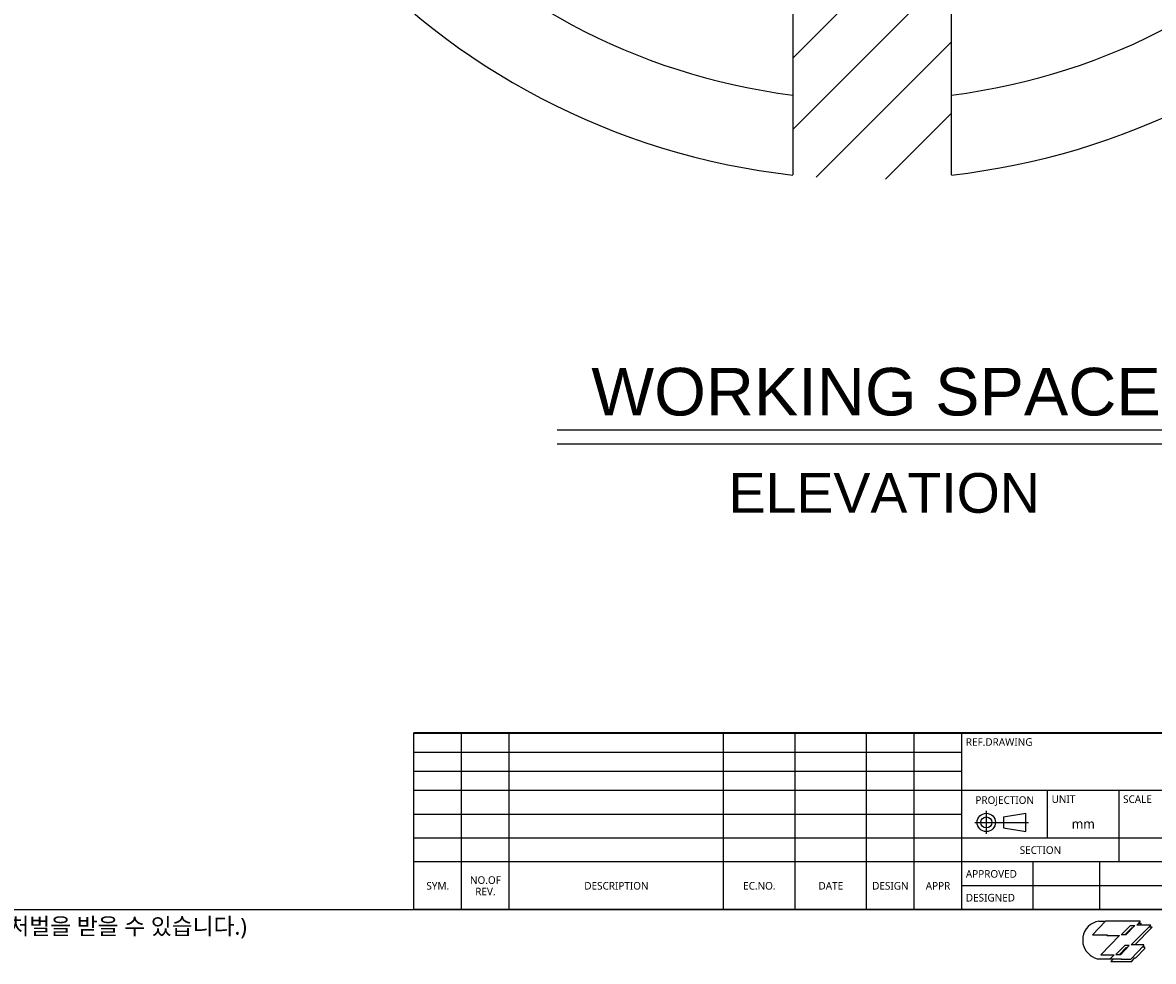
# Model space of a CAD drawing. Header units: millimetres. Extents: x 976 to 5968, y -70 to 3420.
# Tile 3 of 20: x 3639 to 5063, y -65 to 1118. Entities that reach past the tile are written whole.
import ezdxf

# ---------------------------------------------------------------- set-up
doc = ezdxf.new("R2010")
doc.units = ezdxf.units.MM
doc.linetypes.add('ACAD_ISO02W100', pattern=[15, 12, -3])
doc.linetypes.add('HIDDEN', pattern=[0.2, 0.1, -0.1])
doc.layers.add('DEFAULT_2', color=2, linetype='HIDDEN')
doc.styles.get("Standard").update_dxf_attribs({"font": 'arial.ttf'})
doc.styles.add('TEXTSTYLE_3', font='malgun.ttf')
doc.styles.add('TEXTSTYLE_4', font='malgun.ttf')

# ---------------------------------------------------------------- blocks, each defined once
blk = doc.blocks.new('TABLE_BL0', base_point=(1465, 77.13))
at = {"color": 134}
for p, q in [((1640, 114.25), (1290, 114.25)), ((1290, 40), (1290, 114.25)), ((1640, 114), (1290, 114)), ((1380, 90), (1380, 114)), ((1470, 40), (1470, 114)), ((1640, 40), (1640, 114.25)), ((1640, 90), (1290, 90)), ((1326, 70), (1326, 90)), ((1356, 60), (1356, 90)), ((1400, 70), (1400, 90)), ((1640, 70), (1290, 70)), ((1596, 40), (1596, 70)), ((1470, 60), (1290, 60)), ((1320, 40), (1320, 60)), ((1348, 40), (1348, 60)), ((1380, 40), (1380, 60)), ((1410, 40), (1410, 60)), ((1438, 40), (1438, 60)), ((1470, 50), (1290, 50)), ((1640, 40), (1290, 40))]:
    blk.add_line(p, q, dxfattribs=at)
at = {"color": 134, "line_spacing_factor": 0.9, "style": 'TEXTSTYLE_4'}
for s, insert, char_height, width, attachment_point in [('REF.DRAWING', (1291.7, 112), 3.2, 28.9896, 1), ('PROJECT NO.', (1381.7, 112), 3.2, 27.1526, 1), ('TITLE', (1471.7, 112), 3.2, 10.3704, 1), ('PROJECTION', (1308, 87.6), 3.2, 25.8133, 2), ('UNIT', (1327.7, 88), 3.2, 10.0859, 1), ('SCALE', (1357.7, 88), 3.2, 12.5985, 1), ('TOLERANCE', (1401.7, 88), 3.2, 24.403, 1), ('NAME', (1471.7, 88), 3.2, 12.7052, 1), ('ZRA SERIES WORKING SPACE', (1557.5, 82.75), 6, 130.8768, 2), ('mm', (1341, 78), 4, 9.7778, 2), ('1/2', (1378, 78), 4, 8.3259, 2), ('KS B 0412-m ', (1435, 78), 4, 34.8444, 2), ('SECTION', (1323, 66.6), 3.2, 17.9437, 2), ('SYSTEM MACHINE DIV.', (1413, 66.6), 3.2, 47.3363, 2), ('DRAWING NO.', (1471.7, 68), 3.2, 30.163, 1), ('SHEET NO.', (1597.7, 68), 3.2, 21.9852, 1), ('APPROVED', (1291.7, 56.6), 3.2, 22.4593, 1), ('CADCHK', (1381.7, 56.6), 3.2, 17.6, 1), ('1-1', (1618, 52), 4, 8.4148, 2), ('DESIGNED', (1291.7, 46.6), 3.2, 21.1081, 1), ('CHECKED', (1381.7, 46.6), 3.2, 19.2711, 1)]:
    blk.add_mtext(s, dxfattribs=dict(at, insert=insert, char_height=char_height, width=width, attachment_point=attachment_point))
blk = doc.blocks.new('TABLE_BL1', base_point=(1175, 77.13))
at = {"color": 134}
for p, q in [((1290, 114.25), (1060, 114.25)), ((1060, 40), (1060, 114.25)), ((1290, 114), (1060, 114)), ((1080, 40), (1080, 114)), ((1100, 40), (1100, 114)), ((1190, 40), (1190, 114)), ((1220, 40), (1220, 114)), ((1250, 40), (1250, 114)), ((1270, 40), (1270, 114)), ((1290, 40), (1290, 114.25)), ((1290, 106), (1060, 106)), ((1290, 98), (1060, 98)), ((1290, 90), (1060, 90)), ((1290, 80), (1060, 80)), ((1290, 70), (1060, 70)), ((1290, 60), (1060, 60)), ((1290, 40), (1060, 40))]:
    blk.add_line(p, q, dxfattribs=at)
at = {"color": 134, "char_height": 3.2, "attachment_point": 2, "line_spacing_factor": 0.9, "style": 'TEXTSTYLE_4'}
for s, insert, width in [('NO.OF\\PREV.', (1090, 54), 13.4637), ('SYM.', (1070, 51.6), 9.9674), ('DESCRIPTION ', (1145, 51.6), 29.1437), ('EC.NO.', (1205, 51.6), 13.9022), ('DATE', (1235, 51.6), 10.7852), ('DESIGN', (1260, 51.6), 15.6207), ('APPR', (1280, 51.6), 10.7141)]:
    blk.add_mtext(s, dxfattribs=dict(at, insert=insert, width=width))
blk = doc.blocks.new('A_BL2', base_point=(1306.73, 76.62))
at = {"color": 134}
for p, q in [((1300.27, 81.43), (1300.27, 71.81)), ((1295.5, 76.6), (1317.97, 76.6)), ((1307.52, 78.92), (1316.84, 80.44)), ((1307.52, 78.92), (1307.52, 74.28)), ((1316.84, 72.76), (1316.84, 80.44)), ((1307.52, 74.28), (1316.84, 72.76))]:
    blk.add_line(p, q, dxfattribs=at)
for radius in [3.84, 2.32]:
    blk.add_circle((1300.27, 76.6), radius, dxfattribs=at)

msp = doc.modelspace()

# ---------------------------------------------------------------- hatches: boundary and pattern name
at = {"ltscale": 1000, "true_color": 0xed4b40}
h = msp.add_hatch(dxfattribs=at)
h.set_pattern_fill('ANSI31', color=13, scale=20)
h.set_pattern_definition([(45, (-6762.053, -2215.84), (-44.90128, 44.90128), [])])
edge = h.paths.add_edge_path()
edge.add_arc((4709, 1820.1), 900, 83.6206, 96.3794)
edge.add_line((4609, 2714.5), (4609, 925.7))
edge.add_arc((4709, 1820.1), 900, 263.6206, 276.3794)
edge.add_line((4809, 925.7), (4809, 2714.5))

# ---------------------------------------------------------------- linework, layer by layer
at = {"color": 252, "ltscale": 1000, "true_color": 0x939598}
for p, q in [((4609, 2714.5), (4609, 925.7)), ((4809, 925.7), (4809, 2714.5))]:
    msp.add_line(p, q, dxfattribs=at)
at = {"color": 0, "linetype": 'ACAD_ISO02W100', "ltscale": 1000}
for p, q in [((4312.1, 604.5), (5105.8, 604.5)), ((4312.1, 587), (5105.8, 587))]:
    msp.add_line(p, q, dxfattribs=at)
at = {"color": 7}
msp.add_line((1011.9, 0.1), (5871.9, 0.1), dxfattribs=at)
at = {"color": 134}
for p, q in [((5002.8, -14.5), (4986.5, -31.5)), ((4994.6, -14.5), (5002.7, -14.6)), ((5046.5, -14.5), (5002.8, -14.5)), ((5022.5, -31.7), (5034.3, -20.1)), ((5035.5, -23.2), (5027.1, -31.7)), ((5039.8, -20.1), (5028.5, -31.7)), ((5034.3, -20.1), (5039.8, -20.1)), ((5035, -44.4), (5060.1, -19.4)), ((5036.8, -23.2), (5035.5, -23.2)), ((5039.9, -44.4), (5061.5, -22.2)), ((5042.2, -19.4), (5046.5, -15)), ((5060.1, -19.4), (5042.2, -19.4)), ((5044.5, -17.1), (5047.9, -17.1)), ((5047.9, -17.1), (5045.6, -19.4)), ((5046.5, -15), (5046.5, -14.5)), ((5061.5, -22.2), (5057.3, -22.2)), ((4974.3, -34.7), (4974.3, -43.1)), ((4986.5, -31.5), (5005.4, -31.5)), ((5020.3, -32.4), (4996.8, -56.8)), ((5005.4, -31.5), (5004.7, -32.4)), ((5004.7, -32.4), (5020.3, -32.4)), ((5028.5, -31.7), (5022.5, -31.7)), ((4996.8, -56.8), (5013.8, -56.8)), ((5013.8, -56.8), (5008.8, -61.8)), ((5027.3, -44.9), (5015.8, -56.4)), ((5015.8, -56.4), (5022.2, -56.4)), ((5028.3, -48.1), (5020.4, -56.4)), ((5022.2, -56.4), (5032.8, -44.9)), ((5032.8, -44.9), (5027.3, -44.9)), ((5029.8, -48.1), (5028.3, -48.1)), ((5034.6, -62.5), (5051.2, -45.3)), ((5051.2, -44.4), (5035, -44.4)), ((5040.9, -60.7), (5052.5, -48.7)), ((5052.5, -47.4), (5049.2, -47.4)), ((5051.2, -45.3), (5051.2, -44.4)), ((5052.5, -48.7), (5052.5, -47.4)), ((4992.4, -61.8), (5023.1, -61.8)), ((5012.9, -61.8), (5009.7, -65.1)), ((5009.7, -65.1), (5036, -65.1)), ((5023.1, -61.8), (5022.6, -62.5)), ((5022.6, -62.5), (5034.6, -62.5)), ((5036, -65.1), (5039.6, -60.7)), ((5039.6, -60.7), (5040.9, -60.7))]:
    msp.add_line(p, q, dxfattribs=at)
at = {"color": 252, "ltscale": 1000, "true_color": 0x939598}
for radius, start, end in [(900, 96.3794, 263.6206), (800, 97.1808, 262.8192), (800, 277.1808, 0.0377), (900, 276.3794, 356.8153)]:
    msp.add_arc((4709, 1820.1), radius, start, end, dxfattribs=at)
at = {"color": 134}
for centre, radius, start, end in [((4997.8, -38.1), 23.8, 97.7187, 171.8147), ((4999.5, -36.9), 25.9, 193.856, 254.1695)]:
    msp.add_arc(centre, radius, start, end, dxfattribs=at)

# ---------------------------------------------------------------- block references
at = {"xscale": 3, "yscale": 3, "zscale": 3}
for name, p in [('TABLE_BL1', (4476.9, 111.5)), ('TABLE_BL0', (5346.9, 111.5)), ('A_BL2', (4872.1, 110))]:
    msp.add_blockref(name, p, dxfattribs=at)

# ---------------------------------------------------------------- texts
at = {"color": 0}
for s, height, p in [('WORKING SPACE', 60, (4355.3, 622.7)), ('ELEVATION', 50, (4528.2, 500.1))]:
    msp.add_text(s, height=height, dxfattribs=at).set_placement(p)
at = {"layer": 'DEFAULT_2', "color": 2, "linetype": 'HIDDEN', "insert": (1262.5, -10.4), "char_height": 21, "width": 2882.644, "attachment_point": 1, "line_spacing_factor": 0.9, "style": 'TEXTSTYLE_3'}
msp.add_mtext('Any unauthorized use of this drawing will be penalized since it’s designed by Global ZEUS and its confidential information. (이 도면은 제우스에서 제작된 영업비밀 이므로 무단 사용 시 법적인 처벌을 받을 수 있습니다.)', dxfattribs=at)

doc.saveas('drawing.dxf')
